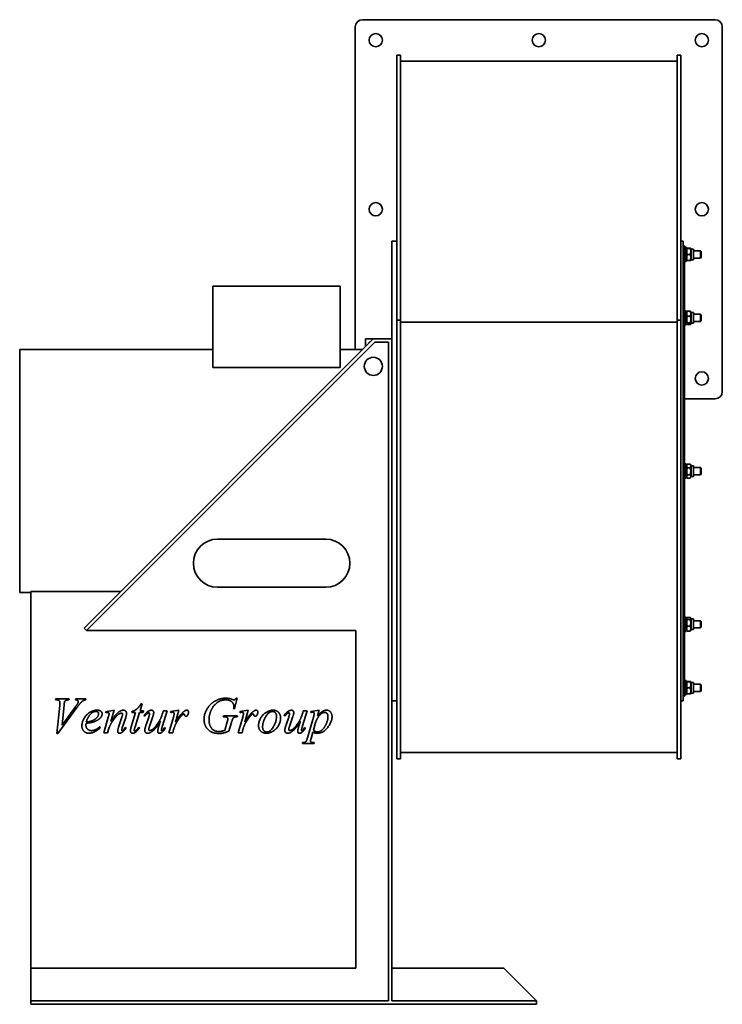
# Model space of a CAD drawing. Header units: millimetres. Extents: x 548 to 1132, y 185 to 1003.
import ezdxf

# ---------------------------------------------------------------- set-up
doc = ezdxf.new("R2010")
doc.units = ezdxf.units.MM
doc.header["$LTSCALE"] = 4
doc.layers.add('Krawędzie widoczne(ISO)', color=7, linetype='Continuous', lineweight=35, true_color=0x262659)

msp = doc.modelspace()

# ---------------------------------------------------------------- linework, layer by layer
at = {"layer": 'Krawędzie widoczne(ISO)'}
for p, q in [((832.93, 1003), (1125.93, 1003)), ((826.93, 729), (826.93, 997)), ((1131.93, 997), (1131.93, 694)), ((861.43, 753.49), (861.43, 973.5)), ((864.43, 973.5), (861.43, 973.5)), ((864.43, 973.5), (864.43, 753.49)), ((1094.43, 753.49), (1094.43, 973.5)), ((1097.43, 973.5), (1094.43, 973.5)), ((1097.43, 973.5), (1097.43, 753.49)), ((864.43, 968.5), (1094.43, 968.5)), ((857.43, 498.07), (857.43, 819)), ((861.43, 819), (857.43, 819)), ((1097.43, 819), (1099.43, 819)), ((1099.43, 437), (1099.43, 819)), ((1099.43, 815), (1100.43, 815)), ((1100.43, 815), (1100.43, 441)), ((1102.03, 813.9), (1100.43, 813.9)), ((1102.03, 802.1), (1102.03, 813.9)), ((1102.03, 812.45), (1102.35, 813)), ((1102.8, 813.06), (1105.27, 813.06)), ((1102.8, 812.94), (1105.27, 812.94)), ((1106.03, 812.45), (1105.72, 813)), ((1106.03, 812.45), (1106.03, 803.55)), ((1106.03, 812.45), (1108.03, 812.45)), ((1108.03, 812.45), (1108.03, 803.55)), ((1108.03, 811), (1113.82, 811)), ((1113.82, 805), (1113.82, 811)), ((1114.43, 810.39), (1113.82, 811)), ((1114.43, 810.39), (1114.43, 805.61)), ((1102.03, 802.1), (1100.43, 802.1)), ((1102.03, 803.55), (1102.35, 803)), ((1102.8, 807.88), (1105.27, 807.88)), ((1102.8, 802.94), (1105.27, 802.94)), ((1106.03, 803.55), (1105.72, 803)), ((1106.03, 803.55), (1108.03, 803.55)), ((1108.03, 805), (1113.82, 805)), ((1114.43, 805.61), (1113.82, 805)), ((708.43, 781.53), (814.43, 781.53)), ((708.43, 781.53), (708.43, 713.98)), ((814.43, 781.53), (814.43, 713.98)), ((1102.03, 761.18), (1100.43, 761.18)), ((1102.03, 749.38), (1102.03, 761.18)), ((1102.8, 760.89), (1105.27, 760.89)), ((1102.8, 760.82), (1105.27, 760.82)), ((861.43, 410.29), (861.43, 753.49)), ((864.43, 753.49), (861.43, 753.49)), ((864.43, 753.49), (864.43, 410.29)), ((1094.43, 410.29), (1094.43, 753.49)), ((1097.43, 753.49), (1094.43, 753.49)), ((1097.43, 753.49), (1097.43, 410.29)), ((1102.03, 759.73), (1102.44, 760.43)), ((1102.44, 760.43), (1102.47, 760.49)), ((1102.8, 756.65), (1105.27, 756.65)), ((1105.63, 760.43), (1105.6, 760.49)), ((1106.03, 759.73), (1105.63, 760.43)), ((1106.03, 759.73), (1106.03, 750.83)), ((1106.03, 759.73), (1108.03, 759.73)), ((1108.03, 759.73), (1108.03, 750.83)), ((1108.03, 758.28), (1113.82, 758.28)), ((1113.82, 752.28), (1113.82, 758.28)), ((1114.43, 757.67), (1113.82, 758.28)), ((1114.43, 752.89), (1113.82, 752.28)), ((1114.43, 757.67), (1114.43, 752.89)), ((864.43, 751.83), (1094.43, 751.83)), ((1102.03, 749.38), (1100.43, 749.38)), ((1102.03, 750.83), (1102.44, 750.13)), ((1102.44, 750.13), (1102.47, 750.07)), ((1102.8, 751.11), (1105.27, 751.11)), ((1102.8, 749.74), (1105.27, 749.74)), ((1102.8, 749.67), (1105.27, 749.67)), ((1105.63, 750.13), (1105.6, 750.07)), ((1106.03, 750.83), (1105.63, 750.13)), ((1106.03, 750.83), (1108.03, 750.83)), ((1108.03, 752.28), (1113.82, 752.28)), ((841.93, 738), (601.52, 497.58)), ((841.93, 738), (835.43, 738)), ((835.43, 738), (835.43, 731.5)), ((841.93, 738), (857.43, 738)), ((548.07, 729), (548.07, 527)), ((548.07, 729), (708.43, 729)), ((603.64, 495.46), (843.18, 735)), ((814.43, 729), (832.93, 729)), ((838.43, 734.5), (838.43, 735)), ((838.93, 735), (838.43, 735)), ((854.43, 735), (843.18, 735)), ((854.43, 735), (854.43, 188)), ((708.43, 713.98), (814.43, 713.98)), ((1125.93, 688), (1100.43, 688)), ((1101.48, 633.9), (1100.43, 633.9)), ((1102.03, 633.9), (1101.48, 633.9)), ((1102.03, 633.89), (1102.03, 633.9)), ((1102.03, 622.1), (1102.03, 633.89)), ((1102.03, 632.45), (1102.76, 633.7)), ((1102.8, 633.77), (1105.27, 633.77)), ((1102.8, 630.78), (1105.27, 630.78)), ((1106.03, 632.45), (1105.31, 633.7)), ((1106.03, 632.45), (1106.03, 623.55)), ((1106.03, 632.45), (1108.03, 632.45)), ((1108.03, 632.45), (1108.03, 623.55)), ((1108.03, 631), (1113.82, 631)), ((1113.82, 625), (1113.82, 631)), ((1114.43, 630.39), (1113.82, 631)), ((1114.43, 630.39), (1114.43, 625.61)), ((1102.03, 622.1), (1100.43, 622.1)), ((1102.03, 623.55), (1102.76, 622.3)), ((1102.8, 625.01), (1105.27, 625.01)), ((1102.8, 622.23), (1105.27, 622.23)), ((1106.03, 623.55), (1105.31, 622.3)), ((1106.03, 623.55), (1108.03, 623.55)), ((1108.03, 625), (1113.82, 625)), ((1114.43, 625.61), (1113.82, 625)), ((802.43, 571.46), (712.43, 571.46)), ((548.07, 527), (557.43, 527)), ((631.93, 528), (557.43, 528)), ((557.43, 215), (557.43, 528)), ((712.43, 531.46), (802.43, 531.46)), ((1102.03, 506.62), (1100.43, 506.62)), ((1102.03, 505.11), (1102.03, 506.62)), ((1102.03, 505.17), (1102.47, 505.93)), ((1102.03, 505.11), (1102.03, 504.66)), ((1102.03, 494.82), (1102.03, 504.66)), ((1102.8, 506.33), (1105.27, 506.33)), ((1102.8, 504.72), (1105.27, 504.72)), ((1102.8, 499.11), (1105.27, 499.11)), ((1106.03, 505.17), (1105.6, 505.93)), ((1106.03, 505.17), (1106.03, 496.27)), ((1106.03, 505.17), (1108.03, 505.17)), ((1108.03, 505.17), (1108.03, 496.27)), ((1108.03, 503.72), (1113.82, 503.72)), ((1113.82, 497.72), (1113.82, 503.72)), ((1114.43, 503.11), (1113.82, 503.72)), ((1114.43, 503.11), (1114.43, 498.33)), ((601.52, 497.58), (603.64, 495.46)), ((603.64, 495.46), (827.43, 495.46)), ((827.43, 215), (827.43, 495.46)), ((857.43, 188), (857.43, 498.07)), ((1102.03, 494.82), (1100.43, 494.82)), ((1102.03, 496.27), (1102.47, 495.51)), ((1102.8, 495.11), (1105.27, 495.11)), ((1106.03, 496.27), (1105.6, 495.51)), ((1106.03, 496.27), (1108.03, 496.27)), ((1108.03, 497.72), (1113.82, 497.72)), ((1114.43, 498.33), (1113.82, 497.72)), ((1102.03, 453.9), (1100.43, 453.9)), ((1102.03, 448.32), (1102.03, 453.9)), ((1102.03, 452.45), (1102.35, 453)), ((1102.8, 453.06), (1105.27, 453.06)), ((1102.8, 452.94), (1105.27, 452.94)), ((1106.03, 452.45), (1105.72, 453)), ((1106.03, 452.45), (1106.03, 443.55)), ((1106.03, 452.45), (1108.03, 452.45)), ((1108.03, 452.45), (1108.03, 443.55)), ((1108.03, 451), (1113.82, 451)), ((1113.82, 445), (1113.82, 451)), ((1114.43, 450.39), (1113.82, 451)), ((1114.43, 450.39), (1114.43, 445.61)), ((1102.03, 448.32), (1100.43, 447.4)), ((1100.43, 446.76), (1102.03, 447.68)), ((1102.03, 442.1), (1100.43, 442.1)), ((1102.03, 448.32), (1102.03, 447.68)), ((1102.03, 442.1), (1102.03, 447.68)), ((1102.03, 443.55), (1102.35, 443)), ((1102.8, 447.88), (1105.27, 447.88)), ((1102.8, 442.94), (1105.27, 442.94)), ((1106.03, 443.55), (1105.72, 443)), ((1106.03, 443.55), (1108.03, 443.55)), ((1108.03, 445), (1113.82, 445)), ((1114.43, 445.61), (1113.82, 445)), ((577.86, 437.91), (578.07, 438.66)), ((578.62, 437.91), (577.86, 437.91)), ((578.07, 438.66), (589.14, 438.66)), ((584.95, 433.74), (583.28, 417.04)), ((589.14, 438.66), (588.91, 437.91)), ((594.51, 437.91), (594.77, 438.66)), ((594.77, 438.66), (603.16, 438.66)), ((603.16, 438.66), (602.96, 437.91)), ((649.78, 434.5), (648.11, 428.87)), ((648.87, 434.5), (649.78, 434.5)), ((728.73, 439.3), (726.64, 430.47)), ((727.97, 439.3), (728.73, 439.3)), ((861.43, 437), (857.43, 437)), ((1097.43, 437), (1099.43, 437)), ((1099.43, 441), (1100.43, 441)), ((579, 410.02), (581.31, 433.33)), ((595.52, 431.45), (579.76, 410.02)), ((583.28, 417.04), (594.22, 431.96)), ((619.33, 428.07), (626.45, 429.35)), ((619.52, 427.31), (619.33, 428.07)), ((620.27, 427.43), (619.52, 427.31)), ((626.45, 429.35), (623.77, 420.04)), ((640.77, 415.6), (644.38, 427.54)), ((641.23, 427.54), (641.43, 428.37)), ((644.38, 427.54), (641.23, 427.54)), ((647.7, 427.54), (643.95, 415.4)), ((650.63, 427.54), (647.7, 427.54)), ((648.11, 428.87), (650.97, 428.87)), ((650.97, 428.87), (650.63, 427.54)), ((670.51, 428.87), (666.73, 416.38)), ((666.89, 427.15), (667.37, 428.87)), ((667.37, 428.87), (670.51, 428.87)), ((673.34, 428.21), (680.41, 429.35)), ((673.62, 427.45), (673.34, 428.21)), ((680.41, 429.35), (677.53, 419.31)), ((726.64, 430.47), (725.89, 430.47)), ((730.92, 428.21), (737.99, 429.35)), ((731.2, 427.45), (730.92, 428.21)), ((737.99, 429.35), (735.11, 419.31)), ((786.88, 428.87), (783.1, 416.38)), ((783.26, 427.15), (783.74, 428.87)), ((783.74, 428.87), (786.88, 428.87)), ((789.9, 428.3), (796.94, 429.35)), ((789.9, 427.5), (789.9, 428.3)), ((796.94, 429.35), (795.57, 424.59)), ((617.98, 410.66), (621.71, 423.61)), ((630.29, 415.28), (633.04, 423.58)), ((636.19, 423.38), (633.33, 414.75)), ((651.98, 424.48), (651.34, 424.93)), ((653.1, 417.25), (655.25, 423.63)), ((658.47, 423.33), (656.21, 416.75)), ((672.13, 410.66), (675.81, 423.49)), ((717.11, 423.93), (717.33, 424.73)), ((717.68, 423.93), (717.11, 423.93)), ((717.33, 424.73), (728.96, 424.73)), ((718.55, 412.6), (720.58, 419.81)), ((724.06, 419.1), (722, 412.03)), ((728.96, 424.73), (728.75, 423.93)), ((729.71, 410.66), (733.39, 423.49)), ((768.35, 424.48), (767.71, 424.93)), ((769.47, 417.25), (771.62, 423.63)), ((774.84, 423.33), (772.58, 416.75)), ((787.17, 406.25), (792.39, 424.34)), ((793.97, 419.01), (792.21, 412.83)), ((579.76, 410.02), (579, 410.02)), ((614.74, 415.62), (615.15, 415.03)), ((621.07, 410.66), (617.98, 410.66)), ((622.08, 414.07), (621.07, 410.66)), ((635.94, 415.17), (636.58, 414.78)), ((646.95, 415.24), (647.63, 414.73)), ((668.49, 415.01), (669.11, 414.53)), ((675.29, 410.66), (672.13, 410.66)), ((675.95, 413.27), (675.29, 410.66)), ((732.87, 410.66), (729.71, 410.66)), ((733.53, 413.27), (732.87, 410.66)), ((784.86, 415.01), (785.48, 414.53)), ((791.73, 411.19), (790.19, 405.86)), ((861.43, 389.07), (861.43, 410.29)), ((864.43, 410.29), (864.43, 389.07)), ((1094.43, 389.07), (1094.43, 410.29)), ((1097.43, 410.29), (1097.43, 389.07)), ((782.96, 401.62), (783.17, 402.38)), ((792.69, 401.62), (782.96, 401.62)), ((792.89, 402.38), (792.69, 401.62)), ((864.43, 394.07), (1094.43, 394.07)), ((864.43, 389.07), (861.43, 389.07)), ((1097.43, 389.07), (1094.43, 389.07)), ((557.43, 215), (827.43, 215)), ((557.43, 188), (557.43, 215)), ((857.43, 215), (950.43, 215)), ((950.43, 215), (977.43, 188)), ((557.43, 185), (557.43, 188)), ((854.43, 188), (557.43, 188)), ((557.43, 185), (977.43, 185)), ((977.43, 188), (857.43, 188)), ((977.43, 185), (977.43, 188))]:
    msp.add_line(p, q, dxfattribs=at)
for centre, radius in [((843.93, 986), 5.5), ((979.43, 986), 5.5), ((1114.93, 986), 5.5), ((843.93, 845.5), 5.5), ((1114.93, 845.5), 5.5), ((841.93, 715), 7.5), ((1114.93, 705), 5.5)]:
    msp.add_circle(centre, radius, dxfattribs=at)
for centre, radius, start, end in [((832.93, 997), 6, 90, 180), ((1125.93, 997), 6, 0, 90), ((1125.93, 694), 6, 270, 0), ((712.43, 551.46), 20, 90, 270), ((802.43, 551.46), 20, 270, 90)]:
    msp.add_arc(centre, radius, start, end, dxfattribs=at)
for centre, major_axis, ratio, start_param, end_param in [((1101.48, 628), (10.22, 0), 0.57735, 1.516532, 1.673308), ((1102.59, 628), (10.22, 0), 0.57735, 1.62506, 1.783197), ((1101.48, 500.72), (10.09, 4.79), 0.341999, 1.355657, 1.512433), ((1102.59, 500.72), (10.09, 4.79), 0.341999, 1.464185, 1.622321)]:
    msp.add_ellipse(centre, major_axis=major_axis, ratio=ratio, start_param=start_param, end_param=end_param, dxfattribs=at)
for points, weights in [([(1102.8, 813.06), (1101.96, 813), (1102.8, 812.94)], [1, 1.15470053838, 1]), ([(1102.8, 812.94), (1101.96, 810.41), (1102.8, 807.88)], [1, 1.15470053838, 1]), ([(1105.27, 812.94), (1106.1, 813), (1105.27, 813.06)], [1, 1.15470053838, 1]), ([(1105.27, 807.88), (1106.1, 810.41), (1105.27, 812.94)], [1, 1.15470053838, 1]), ([(1102.8, 807.88), (1101.96, 805.41), (1102.8, 802.94)], [1, 1.15470053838, 1]), ([(1102.8, 802.94), (1102.37, 802.97), (1102.35, 803)], [1, 1.07428895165, 1.0772291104]), ([(1105.27, 802.94), (1106.1, 805.41), (1105.27, 807.88)], [1, 1.15470053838, 1]), ([(1105.72, 803), (1105.7, 802.97), (1105.27, 802.94)], [1.0772291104, 1.07428895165, 1]), ([(1102.8, 760.82), (1101.96, 758.74), (1102.8, 756.65)], [1, 1.15470053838, 1]), ([(1102.44, 760.43), (1102.54, 760.61), (1102.8, 760.82)], [1.06160831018, 1.04245550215, 1]), ([(1102.8, 760.89), (1102.56, 760.66), (1102.45, 760.45)], [1, 1.03934546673, 1.0586772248]), ([(1105.61, 760.45), (1105.51, 760.66), (1105.27, 760.89)], [1.0586772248, 1.03934546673, 1]), ([(1105.27, 760.82), (1105.52, 760.61), (1105.63, 760.43)], [1, 1.04245550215, 1.06160831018]), ([(1105.27, 756.65), (1106.1, 758.74), (1105.27, 760.82)], [1, 1.15470053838, 1]), ([(1102.8, 756.65), (1101.96, 753.88), (1102.8, 751.11)], [1, 1.15470053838, 1]), ([(1105.27, 751.11), (1106.1, 753.88), (1105.27, 756.65)], [1, 1.15470053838, 1]), ([(1102.8, 751.11), (1101.96, 750.42), (1102.8, 749.74)], [1, 1.15470053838, 1]), ([(1102.8, 749.67), (1102.58, 749.88), (1102.47, 750.07)], [1, 1.0362267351, 1.05548680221]), ([(1102.76, 749.77), (1102.78, 749.72), (1102.8, 749.67)], [1.00640523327, 1.00327181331, 1]), ([(1105.27, 749.74), (1106.1, 750.42), (1105.27, 751.11)], [1, 1.15470053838, 1]), ([(1105.6, 750.07), (1105.49, 749.88), (1105.27, 749.67)], [1.05548680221, 1.0362267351, 1]), ([(1105.27, 749.67), (1105.29, 749.72), (1105.31, 749.77)], [1, 1.00327181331, 1.00640523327]), ([(1102.8, 633.77), (1101.96, 632.28), (1102.8, 630.78)], [1, 1.15470053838, 1]), ([(1102.8, 630.78), (1101.96, 627.89), (1102.8, 625.01)], [1, 1.15470053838, 1]), ([(1102.76, 633.7), (1102.78, 633.74), (1102.8, 633.77)], [1.00640523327, 1.00327181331, 1]), ([(1105.27, 633.77), (1105.29, 633.74), (1105.31, 633.7)], [1, 1.00327181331, 1.00640523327]), ([(1105.27, 630.78), (1106.1, 632.28), (1105.27, 633.77)], [1, 1.15470053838, 1]), ([(1105.27, 625.01), (1106.1, 627.89), (1105.27, 630.78)], [1, 1.15470053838, 1]), ([(1102.8, 625.01), (1101.96, 623.62), (1102.8, 622.23)], [1, 1.15470053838, 1]), ([(1105.27, 622.23), (1106.1, 623.62), (1105.27, 625.01)], [1, 1.15470053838, 1]), ([(1102.8, 506.33), (1101.96, 505.52), (1102.8, 504.72)], [1, 1.15470053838, 1]), ([(1102.8, 504.72), (1101.96, 501.91), (1102.8, 499.11)], [1, 1.15470053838, 1]), ([(1102.8, 499.11), (1101.96, 497.11), (1102.8, 495.11)], [1, 1.15470053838, 1]), ([(1105.27, 504.72), (1106.1, 505.52), (1105.27, 506.33)], [1, 1.15470053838, 1]), ([(1105.27, 499.11), (1106.1, 501.91), (1105.27, 504.72)], [1, 1.15470053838, 1]), ([(1105.27, 495.11), (1106.1, 497.11), (1105.27, 499.11)], [1, 1.15470053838, 1]), ([(1102.8, 495.11), (1102.58, 495.32), (1102.47, 495.51)], [1, 1.0362267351, 1.05548680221]), ([(1105.6, 495.51), (1105.49, 495.32), (1105.27, 495.11)], [1.05548680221, 1.0362267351, 1]), ([(1102.8, 453.06), (1101.96, 453), (1102.8, 452.94)], [1, 1.15470053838, 1]), ([(1102.8, 452.94), (1101.96, 450.41), (1102.8, 447.88)], [1, 1.15470053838, 1]), ([(1105.27, 452.94), (1106.1, 453), (1105.27, 453.06)], [1, 1.15470053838, 1]), ([(1105.27, 447.88), (1106.1, 450.41), (1105.27, 452.94)], [1, 1.15470053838, 1]), ([(1102.8, 447.88), (1101.96, 445.41), (1102.8, 442.94)], [1, 1.15470053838, 1]), ([(1102.8, 442.94), (1102.37, 442.97), (1102.35, 443)], [1, 1.07428895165, 1.0772291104]), ([(1105.27, 442.94), (1106.1, 445.41), (1105.27, 447.88)], [1, 1.15470053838, 1]), ([(1105.72, 443), (1105.7, 442.97), (1105.27, 442.94)], [1.0772291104, 1.07428895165, 1])]:
    msp.add_rational_spline(points, weights, degree=2, dxfattribs=at)
for points in [[(581.47, 435.73), (581.47, 436.67), (580.1, 437.91), (578.62, 437.91)], [(581.31, 433.33), (581.47, 435.11), (581.47, 435.73)], [(585.36, 436.33), (585.16, 435.87), (584.95, 433.74)], [(588.91, 437.91), (587.1, 437.88), (585.78, 437.17), (585.36, 436.33)], [(594.22, 431.96), (596, 434.38), (596.46, 435.32)], [(596.76, 436.44), (596.76, 436.99), (595.82, 437.81), (594.51, 437.91)], [(601.35, 437.52), (600.21, 436.97), (597.97, 434.79), (595.52, 431.45)], [(596.46, 435.32), (596.76, 435.96), (596.76, 436.44)], [(602.96, 437.91), (601.95, 437.81), (601.35, 437.52)], [(641.43, 428.37), (643.72, 428.98), (646.88, 431.45), (648.87, 434.5)], [(701.23, 421.5), (701.23, 425.14), (704.27, 431.68), (708.85, 436.21), (711.52, 437.52)], [(719.28, 437.91), (712.78, 437.91), (708.66, 431.89)], [(711.52, 437.52), (715.23, 439.3), (719.28, 439.3)], [(719.28, 439.3), (722.28, 439.3), (724.72, 438.29)], [(726.07, 432.76), (726.07, 434.79), (722.46, 437.91), (719.28, 437.91)], [(724.72, 438.29), (725.71, 437.91), (726.16, 437.91)], [(726.16, 437.91), (726.67, 437.91), (727.4, 438.39), (727.97, 439.3)], [(599.73, 416.26), (599.73, 419.35), (603.53, 425.78), (609.27, 429.35), (612.31, 429.35)], [(611.53, 428.32), (609.36, 428.32), (604.51, 423.84), (603.37, 419.47)], [(608.47, 420.66), (611.08, 421.8), (613.68, 424.96), (613.68, 426.38)], [(613.68, 426.38), (613.68, 427.25), (612.56, 428.32), (611.53, 428.32)], [(612.31, 429.35), (614.51, 429.35), (616.61, 427.57), (616.61, 426.35)], [(616.61, 426.35), (616.61, 424.64), (615.22, 423.08)], [(621.12, 427.52), (620.89, 427.52), (620.27, 427.43)], [(622.38, 426.4), (622.38, 426.83), (621.64, 427.52), (621.12, 427.52)], [(621.71, 423.61), (622.38, 425.92), (622.38, 426.4)], [(623.77, 420.04), (627.89, 425.74), (632.28, 429.35), (634.32, 429.35)], [(631.05, 426.42), (629.4, 425.51), (625.83, 421.23), (623.84, 417.91)], [(632.56, 426.92), (631.94, 426.92), (631.05, 426.42)], [(633.56, 425.99), (633.56, 426.4), (632.97, 426.92), (632.56, 426.92)], [(633.04, 423.58), (633.56, 425.14), (633.56, 425.99)], [(634.32, 429.35), (635.42, 429.35), (636.86, 427.84), (636.86, 426.65)], [(636.86, 426.65), (636.86, 425.41), (636.19, 423.38)], [(651.34, 424.93), (653.03, 427.34), (654.91, 428.46)], [(655.36, 427.08), (654.84, 427.08), (653.81, 426.47), (651.98, 424.48)], [(654.91, 428.46), (656.35, 429.35), (657.56, 429.35)], [(655.25, 423.63), (656.03, 425.92), (656.03, 426.49)], [(656.03, 426.49), (656.03, 426.72), (655.62, 427.08), (655.36, 427.08)], [(656.26, 412.49), (656.96, 412.49), (659.25, 413.84), (663.05, 418.55), (665.52, 422.67), (666.89, 427.15)], [(657.56, 429.35), (658.38, 429.35), (659.44, 428.18), (659.44, 427.29)], [(659.44, 427.29), (659.44, 426.17), (658.47, 423.33)], [(675.13, 427.63), (674.72, 427.63), (673.62, 427.45)], [(676.18, 427.31), (675.77, 427.63), (675.13, 427.63)], [(675.81, 423.49), (676.48, 425.74), (676.48, 426.67)], [(676.48, 426.67), (676.48, 427.06), (676.18, 427.31)], [(677.53, 419.31), (681.19, 425.48), (684.14, 427.95)], [(683.78, 426.03), (683.23, 425.74), (682.15, 424.41)], [(684.44, 426.19), (684.07, 426.19), (683.78, 426.03)], [(684.14, 427.95), (685.83, 429.35), (686.89, 429.35)], [(684.83, 426.03), (684.67, 426.19), (684.44, 426.19)], [(685.01, 425.51), (684.96, 425.9), (684.83, 426.03)], [(686.25, 424.25), (685.77, 424.25), (685.1, 424.87), (685.01, 425.51)], [(686.89, 429.35), (687.57, 429.35), (688.37, 428.55), (688.37, 427.77)], [(688.37, 427.77), (688.37, 426.42), (687.66, 425.19)], [(708.66, 431.89), (705.39, 427.13), (705.39, 421.23)], [(725.89, 430.47), (726.07, 432.03), (726.07, 432.76)], [(732.71, 427.63), (732.3, 427.63), (731.2, 427.45)], [(733.76, 427.31), (733.35, 427.63), (732.71, 427.63)], [(733.39, 423.49), (734.06, 425.74), (734.06, 426.67)], [(734.06, 426.67), (734.06, 427.06), (733.76, 427.31)], [(735.11, 419.31), (738.77, 425.48), (741.72, 427.95)], [(741.35, 426.03), (740.8, 425.74), (739.73, 424.41)], [(742.02, 426.19), (741.65, 426.19), (741.35, 426.03)], [(741.72, 427.95), (743.41, 429.35), (744.46, 429.35)], [(742.41, 426.03), (742.25, 426.19), (742.02, 426.19)], [(742.59, 425.51), (742.54, 425.9), (742.41, 426.03)], [(743.82, 424.25), (743.34, 424.25), (742.68, 424.87), (742.59, 425.51)], [(744.46, 429.35), (745.15, 429.35), (745.95, 428.55), (745.95, 427.77)], [(745.95, 427.77), (745.95, 426.42), (745.24, 425.19)], [(746.55, 416.65), (746.55, 419.7), (750.05, 425.8), (755.88, 429.35), (758.6, 429.35)], [(758.1, 428.27), (755.06, 428.27), (749.93, 419.58), (749.93, 415.3)], [(761.48, 424.32), (761.48, 426.24), (759.61, 428.27), (758.1, 428.27)], [(758.6, 429.35), (761.35, 429.35), (764.87, 425.76), (764.87, 422.9)], [(767.71, 424.93), (769.4, 427.34), (771.28, 428.46)], [(771.73, 427.08), (771.21, 427.08), (770.18, 426.47), (768.35, 424.48)], [(771.28, 428.46), (772.72, 429.35), (773.93, 429.35)], [(771.62, 423.63), (772.4, 425.92), (772.4, 426.49)], [(772.4, 426.49), (772.4, 426.72), (771.98, 427.08), (771.73, 427.08)], [(772.63, 412.49), (773.33, 412.49), (775.62, 413.84), (779.42, 418.55), (781.89, 422.67), (783.26, 427.15)], [(773.93, 429.35), (774.75, 429.35), (775.8, 428.18), (775.8, 427.29)], [(775.8, 427.29), (775.8, 426.17), (774.84, 423.33)], [(791.57, 427.63), (790.97, 427.63), (789.9, 427.5)], [(792.87, 426.47), (792.87, 427.02), (792.23, 427.63), (791.57, 427.63)], [(792.39, 424.34), (792.87, 426.06), (792.87, 426.47)], [(801.68, 427.54), (799.41, 427.54), (794.97, 422.44), (793.97, 419.01)], [(795.57, 424.59), (797.81, 427.25), (801.33, 429.35), (803.19, 429.35)], [(804.24, 424.13), (804.24, 425.78), (802.71, 427.54), (801.68, 427.54)], [(803.19, 429.35), (805.02, 429.35), (807.63, 426.44), (807.63, 424.11)], [(603.23, 418.46), (603.12, 417.43), (603.12, 416.75)], [(609.84, 419.79), (607.48, 418.94), (603.23, 418.46)], [(603.37, 419.47), (606.5, 419.81), (608.47, 420.66)], [(615.22, 423.08), (613.39, 421.05), (609.84, 419.79)], [(623.84, 417.91), (622.79, 416.15), (622.08, 414.07)], [(652, 412.49), (652, 414.05), (653.1, 417.25)], [(664.95, 420.2), (661.31, 414.46), (656.39, 410.18), (654.33, 410.18)], [(663, 413.66), (663.35, 415.08), (664.95, 420.2)], [(678.42, 419.17), (677.55, 417.8), (676.94, 416.08)], [(682.15, 424.41), (680.44, 422.4), (678.42, 419.17)], [(687.66, 425.19), (687.18, 424.25), (686.25, 424.25)], [(713.77, 410.02), (709.35, 410.02), (703.86, 413.34), (701.23, 418.8), (701.23, 421.5)], [(705.39, 421.23), (705.39, 417.32), (709.46, 411.62), (713.72, 411.62)], [(720.49, 423.33), (719.62, 423.93), (717.68, 423.93)], [(721.02, 422.19), (721.02, 422.94), (720.49, 423.33)], [(720.58, 419.81), (721.02, 421.3), (721.02, 422.19)], [(725.18, 422.35), (724.84, 421.8), (724.06, 419.1)], [(728.75, 423.93), (727.15, 423.91), (725.71, 423.2), (725.18, 422.35)], [(736, 419.17), (735.13, 417.8), (734.51, 416.08)], [(739.73, 424.41), (738.01, 422.4), (736, 419.17)], [(745.24, 425.19), (744.76, 424.25), (743.82, 424.25)], [(764.87, 422.9), (764.87, 419.79), (761.58, 413.73), (755.72, 410.18), (752.95, 410.18)], [(753.43, 411.21), (756.36, 411.21), (761.48, 419.86), (761.48, 424.32)], [(768.37, 412.49), (768.37, 414.05), (769.47, 417.25)], [(781.32, 420.2), (777.68, 414.46), (772.76, 410.18), (770.7, 410.18)], [(779.37, 413.66), (779.72, 415.08), (781.32, 420.2)], [(807.63, 424.11), (807.63, 419.56), (800.24, 410.18), (795.34, 410.18)], [(795.68, 411.32), (796.78, 411.32), (799.02, 412.51), (801.17, 414.87), (802.89, 417.93), (804.24, 422.1), (804.24, 424.13)], [(605.81, 410.18), (602.8, 410.18), (599.73, 413.98), (599.73, 416.26)], [(603.12, 416.75), (603.12, 414.91), (605.77, 412.33), (607.67, 412.33)], [(615.15, 415.03), (610.25, 410.18), (605.81, 410.18)], [(607.67, 412.33), (609.18, 412.33), (611.97, 413.54), (614.74, 415.62)], [(629.49, 411.87), (629.49, 412.88), (630.29, 415.28)], [(631.09, 410.18), (630.36, 410.18), (629.49, 411.09), (629.49, 411.87)], [(633.13, 410.96), (631.98, 410.18), (631.09, 410.18)], [(633.33, 414.75), (632.85, 413.27), (632.85, 412.95)], [(632.85, 412.95), (632.85, 412.67), (633.15, 412.28), (633.31, 412.28)], [(636.58, 414.78), (634.75, 412.08), (633.13, 410.96)], [(633.31, 412.28), (633.52, 412.28), (633.84, 412.54)], [(633.84, 412.54), (634.8, 413.38), (635.94, 415.17)], [(640.06, 412.19), (640.06, 413.31), (640.77, 415.6)], [(642.03, 410.18), (641.16, 410.18), (640.06, 411.3), (640.06, 412.19)], [(644.22, 410.91), (643.15, 410.18), (642.03, 410.18)], [(643.95, 415.4), (643.26, 413.31), (643.26, 412.7)], [(643.26, 412.7), (643.26, 412.38), (643.56, 412.01), (643.77, 412.01)], [(643.77, 412.01), (644.22, 412.01), (644.98, 412.7)], [(647.63, 414.73), (645.85, 411.99), (644.22, 410.91)], [(644.98, 412.7), (645.41, 413.11), (646.95, 415.24)], [(654.33, 410.18), (653.35, 410.18), (652, 411.48), (652, 412.49)], [(656.21, 416.75), (655.27, 414.07), (655.27, 413.36)], [(655.27, 413.36), (655.27, 412.95), (655.8, 412.49), (656.26, 412.49)], [(662.73, 411.8), (662.73, 412.51), (663, 413.66)], [(664.26, 410.18), (663.58, 410.18), (662.73, 411.09), (662.73, 411.8)], [(666.18, 410.89), (665.2, 410.18), (664.26, 410.18)], [(666.73, 416.38), (665.89, 413.59), (665.89, 412.86)], [(665.89, 412.86), (665.89, 412.51), (666.09, 412.19), (666.28, 412.19)], [(669.11, 414.53), (667.69, 412.01), (666.18, 410.89)], [(666.28, 412.19), (666.55, 412.19), (667.19, 412.79), (668.49, 415.01)], [(676.94, 416.08), (676.07, 413.75), (675.95, 413.27)], [(713.72, 411.62), (714.77, 411.62), (716.65, 411.99), (718.55, 412.6)], [(722, 412.03), (719.16, 410.82), (715.69, 410.02), (713.77, 410.02)], [(734.51, 416.08), (733.64, 413.75), (733.53, 413.27)], [(752.95, 410.18), (750.12, 410.18), (746.55, 413.79), (746.55, 416.65)], [(749.93, 415.3), (749.93, 413.34), (751.92, 411.21), (753.43, 411.21)], [(770.7, 410.18), (769.72, 410.18), (768.37, 411.48), (768.37, 412.49)], [(772.58, 416.75), (771.64, 414.07), (771.64, 413.36)], [(771.64, 413.36), (771.64, 412.95), (772.17, 412.49), (772.63, 412.49)], [(779.1, 411.8), (779.1, 412.51), (779.37, 413.66)], [(780.63, 410.18), (779.95, 410.18), (779.1, 411.09), (779.1, 411.8)], [(782.55, 410.89), (781.57, 410.18), (780.63, 410.18)], [(783.1, 416.38), (782.26, 413.59), (782.26, 412.86)], [(782.26, 412.86), (782.26, 412.51), (782.46, 412.19), (782.64, 412.19)], [(785.48, 414.53), (784.06, 412.01), (782.55, 410.89)], [(782.64, 412.19), (782.92, 412.19), (783.56, 412.79), (784.86, 415.01)], [(795.34, 410.18), (794.31, 410.18), (792.71, 410.61), (791.73, 411.19)], [(792.21, 412.83), (793.49, 411.32), (795.68, 411.32)], [(783.17, 402.38), (785.09, 402.47), (786.44, 403.61), (787.17, 406.25)], [(790.19, 405.86), (789.74, 404.3), (789.74, 403.82)], [(789.74, 403.82), (789.74, 403.36), (790.22, 402.72), (791.29, 402.38), (792.89, 402.38)]]:
    msp.add_open_spline(points, degree=2, dxfattribs=at)

doc.saveas('drawing.dxf')
